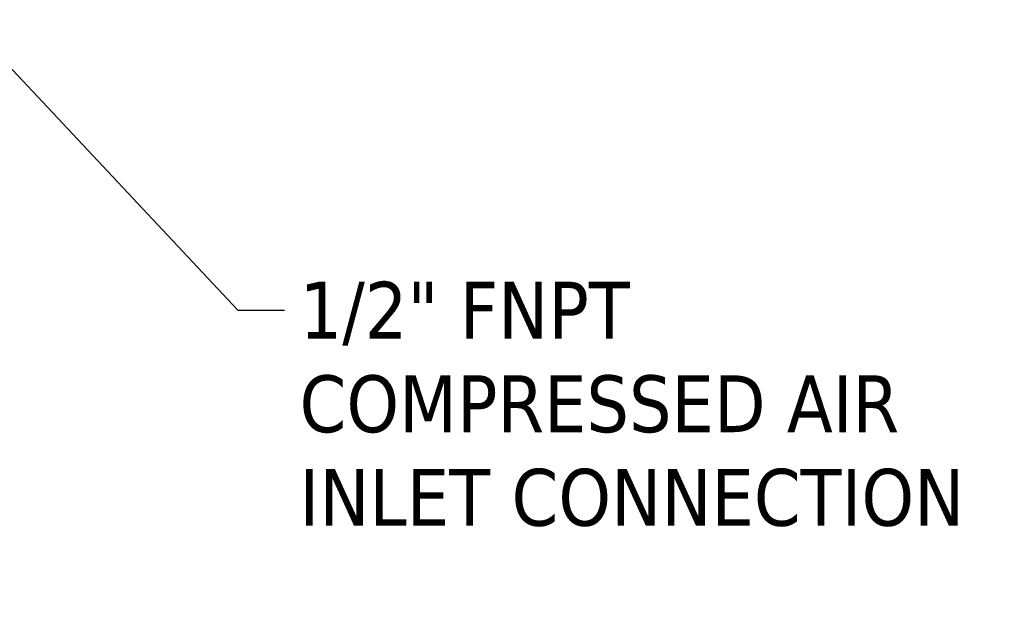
# Model space of a CAD drawing. Header units: inches. Extents: x 0 to 136, y 2 to 86.
# Tile 79 of 144: x 50.73 to 59.04, y 40.74 to 45.81. Entities that reach past the tile are written whole.
import ezdxf

# ---------------------------------------------------------------- set-up
doc = ezdxf.new("R2010")
doc.units = ezdxf.units.IN
doc.header["$LTSCALE"] = 4
doc.header["$MEASUREMENT"] = 0
doc.layers.add('Symbol (ANSI)', color=7, linetype='Continuous', lineweight=25)
doc.styles.add('Note Text (ANSI)', font='tahoma.ttf')
doc.dimstyles.new('Default (ANSI)$7', dxfattribs={"dimscale": 4, "dimtxt": 0.12, "dimasz": 0.098425, "dimexe": 0.125, "dimexo": 0.0625, "dimgap": 0.031496, "dimtad": 0, "dimtih": 1, "dimtoh": 1, "dimrnd": 1e-08, "dimzin": 4, "dimdsep": 46, "dimtxsty": 'Note Text (ANSI)', "dimcen": 0.09, "dimdle": 0.393701, "dimclrd": 256, "dimclre": 256, "dimclrt": 256, "dimadec": 0, "dimazin": 1, "dimtfac": 1, "dimtofl": 0, "dimtmove": 0, "dimatfit": 3, "dimfxl": 1, "dimtolj": 1, "dimtzin": 4, "dimlwd": -1, "dimlwe": -1, "dimarcsym": 0})

msp = doc.modelspace()

# ---------------------------------------------------------------- texts
at = {"layer": 'Symbol (ANSI)', "insert": (53.0887, 43.6003), "char_height": 0.48, "width": 6.028395, "attachment_point": 1, "line_spacing_factor": 0.987884, "style": 'Note Text (ANSI)'}
msp.add_mtext('\\fTahoma|b0|i0;1/2" FNPT\\P\\fTahoma|b0|i0;COMPRESSED AIR\\P\\fTahoma|b0|i0;INLET CONNECTION', dxfattribs=at)

# ---------------------------------------------------------------- leaders
at = {"layer": 'Symbol (ANSI)', "annotation_type": 0, "has_hookline": 1, "hookline_direction": 0, "text_width": 5.9505}
msp.add_leader([(50.265, 45.8144), (52.569, 43.3603), (52.9627, 43.3603)], dimstyle='Default (ANSI)$7', override={"dimtad": 0}, dxfattribs=at)

doc.saveas('drawing.dxf')
